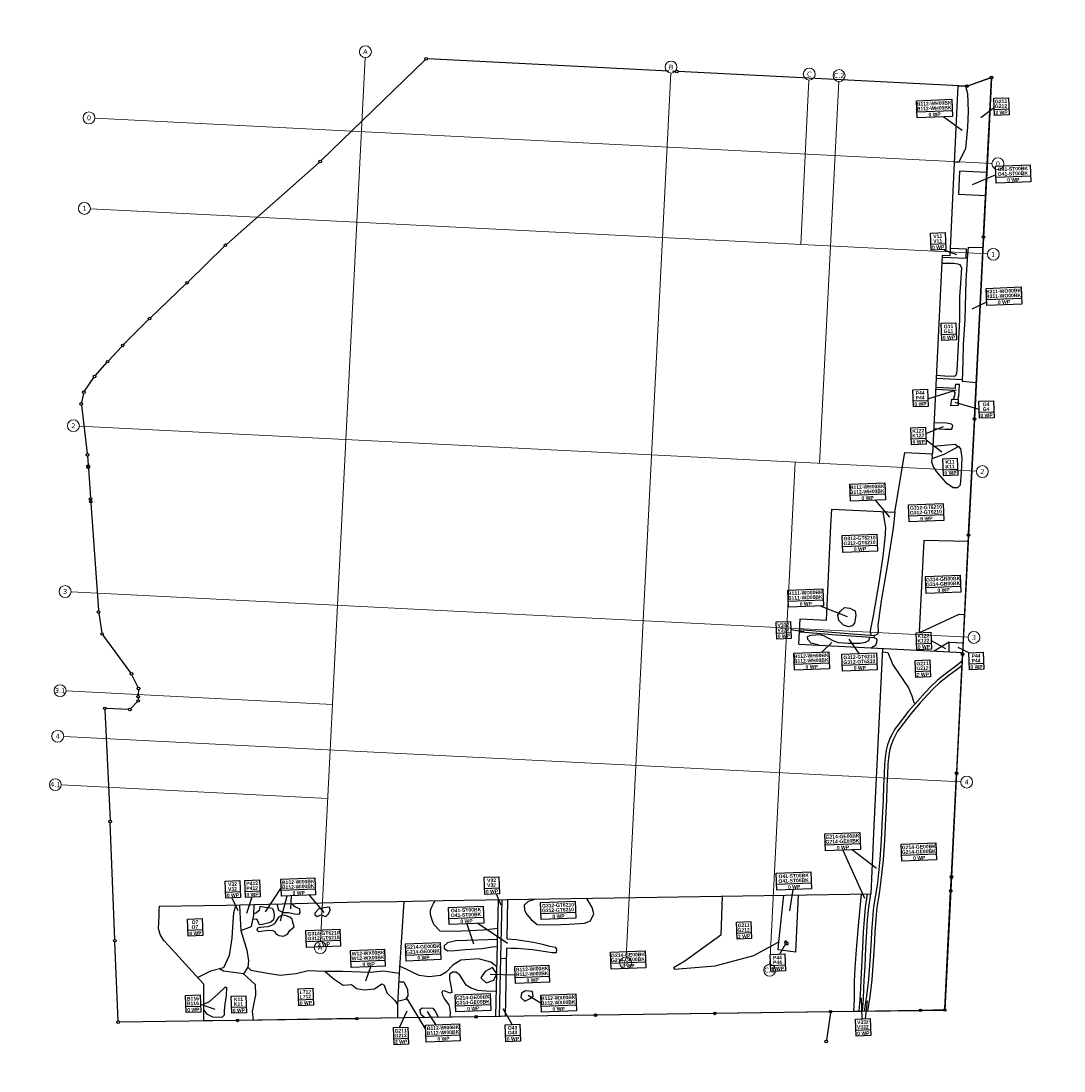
# Model space of a CAD drawing. Header units: millimetres. Extents: x 32690613 to 32693029, y 5343691 to 5344705.
import ezdxf
from ezdxf.enums import TextEntityAlignment as Align

# ---------------------------------------------------------------- set-up
doc = ezdxf.new("R2010")
doc.units = ezdxf.units.MM
doc.header["$LTSCALE"] = 20
doc.layers.get('0').update_dxf_attribs({"lineweight": 18})
doc.layers.get('Defpoints').update_dxf_attribs({"color": 11, "lineweight": 18})
for name, color, linetype in [('03-Ausgleichsflächen_Grenze_GL', 253, 'Continuous'), ('03-Ausgleichsflächen_Grenze_GP', 253, 'Continuous'), ('03-Ausgleichsflächen_Linie', 6, 'Continuous'), ('03-Ausgleichsflächen_Text_weiß', 7, 'Continuous')]:
    doc.layers.add(name, color=color, linetype=linetype)
doc.layers.add('03-Ausgleichsflächen_Text_grau', color=7, linetype='Continuous', true_color=0x7f7f7f)
doc.layers.add('[Block] 03-Ausgleichsflächen_Neuherberg', color=7, linetype='Continuous', lineweight=18)
doc.styles.add('Arial_fett', font='arialbd.ttf')
doc.styles.add('Verdana', font='verdana.ttf')
doc.styles.add('VSN-Code', font='arialbd.ttf')

# ---------------------------------------------------------------- blocks, each defined once
blk = doc.blocks.new('A$C719F2CE8')
at = {"layer": '03-Ausgleichsflächen_Grenze_GL'}
for p, q in [((-403.91, 812.87), (-494.37, 731.75)), ((-200.22, 795.38), (-401.99, 813.51)), ((-194.74, 794.89), (-197.24, 795.11)), ((47.76, 773.11), (-192.54, 794.69)), ((68.71, 779.16), (49.92, 773.34)), ((57.93, 647.16), (69.67, 778.39)), ((-576.45, 664.69), (-496.05, 730.31)), ((-609.73, 634.62), (-578.13, 663.25)), ((44.32, 495.07), (57.73, 644.96)), ((-642.38, 605.77), (-611.38, 633.15)), ((-665.7, 584.26), (-644.02, 604.29)), ((-678.92, 571.15), (-667.29, 582.73)), ((-690.31, 559.14), (-680.46, 569.57)), ((-699.98, 546.54), (-691.74, 557.46)), ((-700.92, 544.59), (-702.86, 536.97)), ((-703.04, 534.8), (-699.75, 494.1)), ((35.64, 398.16), (44.12, 492.87)), ((-699.63, 491.9), (-699.39, 484.6)), ((-699.34, 482.68), (-699.36, 483.5)), ((-699.31, 481.58), (-698.53, 456.95)), ((-698.5, 455.85), (-698.43, 453.71)), ((-698.4, 452.61), (-695.55, 362.16)), ((26.73, 298.57), (35.44, 395.96)), ((-695.39, 359.96), (-693.38, 343.57)), ((-692.63, 341.55), (-670.6, 308.99)), ((-669.54, 307.06), (-664.96, 296.65)), ((-664.6, 294.54), (-664.92, 289.92)), ((17.81, 198.98), (26.53, 296.37)), ((-666.05, 284.42), (-671.65, 279.04)), ((-665.08, 287.72), (-665.17, 286.28)), ((-693.46, 278.99), (-692.67, 186.32)), ((-673.55, 278.37), (-692.37, 280)), ((10.06, 112.39), (17.61, 196.78)), ((-692.54, 86.3), (-692.66, 184.12)), ((9.03, 100.9), (9.86, 110.19)), ((0.1, 1.1), (8.83, 98.7)), ((-692.54, 17.96), (-692.54, 84.09)), ((-593.67, 14.45), (-691.44, 16.82)), ((-493.71, 12.01), (-591.47, 14.39)), ((-393.74, 9.58), (-491.51, 11.95)), ((-293.78, 7.15), (-391.54, 9.52)), ((-193.81, 4.71), (-291.58, 7.09)), ((-96.67, 2.35), (-191.61, 4.65)), ((-95.77, 1.23), (-99.99, -21.46)), ((-94.47, 2.29), (-21.39, 0.52)), ((-19.19, 0.46), (-1.1, 0.03))]:
    blk.add_line(p, q, dxfattribs=at)
at = {"layer": '03-Ausgleichsflächen_Grenze_GP'}
for centre, radius in [((-403.09, 813.61), 1.1), ((-193.64, 794.79), 1.1), ((69.77, 779.49), 1.1), ((48.86, 773.01), 1.1), ((-495.19, 731.01), 1.1), ((-577.31, 663.99), 1.1), ((57.83, 646.06), 1.1), ((-610.55, 633.88), 1.1), ((-643.21, 605.04), 1.1), ((-666.51, 583.51), 1.1), ((-679.7, 570.37), 1.1), ((-691.07, 558.34), 1.1), ((-700.65, 545.66), 1.1), ((-703.13, 535.9), 1.1), ((-699.66, 493), 1.1), ((44.22, 493.97), 1.1), ((-699.36, 483.5), 1.1), ((-699.34, 482.68), 1.1), ((-698.51, 482.64), 0.11), ((-698.5, 455.85), 1.1), ((-698.43, 453.71), 1.1), ((35.54, 397.06), 1.1), ((-695.52, 361.06), 1.1), ((-693.25, 342.47), 1.1), ((-669.98, 308.07), 1.1), ((-664.52, 295.64), 1.1), ((26.63, 297.47), 1.1), ((-665.25, 285.18), 1.1), ((-665, 288.82), 1.1), ((-693.47, 280.09), 1.1), ((-672.45, 278.28), 1.1), ((17.71, 197.88), 1.1), ((-692.66, 185.22), 1.1), ((9.96, 111.29), 1.1), ((8.93, 99.8), 1.1), ((-692.54, 85.2), 1.1), ((-692.54, 16.85), 1.1), ((-592.57, 14.42), 1.1), ((-492.61, 11.98), 1.1), ((-392.64, 9.55), 1.1), ((-292.68, 7.12), 1.1), ((-192.71, 4.68), 1.1), ((-95.57, 2.32), 1.1), ((-20.29, 0.49), 1.1), ((0, 0), 1.1), ((-100.19, -22.55), 1.1)]:
    blk.add_circle(centre, radius, dxfattribs=at)
at = {"layer": '03-Ausgleichsflächen_Linie', "flags": 128}
for points in [[(-110.11, 311.11), (-108.25, 332.4), (-86.34, 330.47), (-84.22, 354.78), (-79.47, 409.18), (-78.25, 423.24), (-25.54, 418.64), (-15.22, 468.13), (8.3, 466.08), (14.32, 535.13), (22.81, 632.15), (29.16, 631.6), (34.37, 691.31), (41.55, 773.67), (48.86, 773.01), (69.77, 779.49), (65.06, 726.86), (57.83, 646.06), (44.22, 493.97), (35.54, 397.06), (32.02, 357.73), (26.63, 297.47), (17.71, 197.88), (14.67, 163.88), (9.96, 111.29), (0, 0), (-20.29, 0.49), (-95.57, 2.32), (-192.71, 4.68), (-292.68, 7.12), (-392.64, 9.55), (-492.61, 11.98), (-592.57, 14.42), (-620.57, 15.1), (-619.92, 34.46), (-619.53, 45.7), (-619.68, 46.12), (-628.8, 56.9), (-647.64, 79.18), (-651.52, 83.72), (-651.53, 83.74), (-654.49, 88.79), (-655.16, 91.89), (-655.63, 93.86), (-654.69, 104.67), (-654.39, 109.22), (-654.17, 112.57), (-616.85, 111.76), (-598.26, 111.42), (-551.4, 110.57), (-518.89, 110.08), (-485.93, 109.57), (-455.1, 108.9), (-416.51, 108.06), (-57.88, 99.75), (-57.32, 106.2), (-52.93, 156.53), (-39.99, 304.82)], [(47.67, 773.12), (49.19, 766.71), (49.11, 751.68), (48.09, 738.69), (46.71, 729.48), (45.55, 720.89), (42.07, 713.86), (39.16, 709.36), (35.98, 709.75)], [(62.66, 700.04), (39.78, 701.95), (38.18, 682.78), (60.94, 680.85)], [(46.92, 524.11), (35.45, 525.76), (36.59, 542.88), (37.53, 556.82), (39.67, 577.63), (41.81, 610.27), (44.03, 632.16), (44.97, 638.23), (57.06, 637.4)], [(22.24, 625.7), (27.42, 625.34), (32.2, 625.13), (35.48, 624.56), (36.75, 623.89), (37.81, 622.51), (38.27, 621.05), (37.5, 612.33), (35.84, 596.47), (35.08, 577.56), (31.15, 535.15), (30.34, 531.64), (28.95, 530.16), (20.72, 530.94), (14.01, 531.58)], [(13.83, 529.5), (35.56, 527.39)], [(13.03, 520.34), (28.2, 518.93), (28.03, 517.08), (28.66, 517.02), (28.35, 513.64), (27.83, 513.53), (27.67, 511.2), (31.17, 510.83), (31.54, 513.27), (31.88, 513.32), (32.94, 523.33), (29.64, 523.48), (29.2, 522.42), (29.03, 520.05), (13.16, 521.49)], [(31.17, 510.83), (31.01, 505.72), (24.9, 505.72), (25.84, 511.35), (27.67, 511.2)], [(10.16, 487.42), (19.17, 486.45), (25.03, 486.24), (25.03, 486.24), (25.97, 489.17), (24.92, 490.52), (20.84, 491.36), (10.57, 492.12)], [(30.12, 439.07), (27.79, 436.94), (24.24, 436.94), (19.06, 441), (14.39, 446.78), (10.83, 451.15), (8.19, 455.81), (7.28, 459.36), (7.48, 462.41), (17.74, 465.65), (26.27, 469.61), (30.12, 471.54), (31.65, 469.51), (32.46, 461.8), (31.24, 449.73), (30.12, 439.07)], [(8.88, 472.69), (21.22, 473.29), (26.9, 473.68), (30.12, 471.54)], [(7.49, 466.15), (7.48, 462.41)], [(-49.28, 316.29), (-49.83, 319.92), (-46.71, 332.51), (-40.52, 361.54), (-36.8, 382), (-34.54, 396.99), (-33.47, 405.71), (-34.05, 410.89), (-35.08, 419.48)], [(-25.54, 418.64), (-27.4, 405.23), (-33.72, 373.69), (-39.71, 344.84), (-43.28, 324.13), (-43.34, 320.47), (-43.57, 317.63), (-43.96, 316.82), (-44.73, 316.31), (-45.55, 316.16), (-46.67, 315.99)], [(35.06, 391.72), (-2.13, 393.88), (-8.92, 317.93), (-8.41, 317.53), (-7.39, 317.49), (25.19, 331.06), (29.59, 330.55)], [(-75.89, 329.72), (-76.52, 334.25), (-74.48, 337.08), (-70.76, 340.35), (-66.26, 339.68), (-61.95, 337.34), (-61.54, 333.36), (-62.88, 327.05), (-64.89, 324.67), (-67.9, 323.92), (-72.21, 325.52), (-75.89, 329.72)], [(-109.03, 323.47), (-68.53, 318.47), (-46.67, 315.99), (-47.04, 313.97), (-57.81, 315.33), (-78.37, 317.36), (-104.83, 320.64), (-109.24, 321.14)], [(-93.09, 309.58), (-99.78, 311.57), (-102.41, 314.73), (-102.71, 317.3), (-99.75, 318.17), (-95.66, 318.36), (-92.14, 318.5), (-89.25, 317.54), (-81.46, 313.03), (-77.24, 311.34), (-68.69, 310.32), (-58.65, 310.08), (-54.15, 310.57), (-51.32, 311.89), (-50.43, 314.4)], [(-110.11, 311.11), (26.75, 298.83)], [(-47.04, 313.97), (-45.42, 313.55), (-44.66, 312.55), (-44.97, 309.97), (-45.99, 307.5), (-49.56, 305.68)], [(-40.25, 301.9), (-35.82, 301.2), (-32.16, 290.74), (-19.81, 271.11), (-17.12, 264.09), (-15.7, 258.48), (-14.79, 257.47)], [(15.87, 308), (2.81, 300.98)], [(15.43, 299.85), (15.87, 308), (27.46, 306.78)], [(26.11, 291.66), (19.03, 286.6), (12.81, 282.39), (4.63, 276.39), (-1.11, 271.49), (-5.75, 266.86), (-12.51, 259.91), (-20.74, 251.1), (-27.67, 242.87), (-32.73, 236.63), (-34.77, 233.16), (-36.96, 229.18), (-39.13, 223.95), (-40.45, 219.51), (-41.63, 213.37), (-42.47, 207.9), (-43.05, 199.62), (-43.95, 189.49), (-44.67, 177.94), (-46.1, 162.65), (-47.62, 144.55), (-49.48, 128.11), (-52.23, 108.81), (-54.22, 98.41), (-55.99, 90.4), (-56.73, 85.83), (-57.45, 78.01), (-58.7, 68.27), (-59.37, 60.55), (-60.58, 47.82), (-62.78, 27.94), (-64.97, 14.31), (-67.46, 1.64)], [(25.78, 287.99), (20.63, 284.31), (14.42, 280.11), (6.36, 274.2), (0.78, 269.44), (-3.76, 264.9), (-10.49, 257.98), (-18.65, 249.25), (-25.52, 241.09), (-30.43, 235.04), (-32.34, 231.78), (-34.44, 227.97), (-36.49, 223.01), (-37.74, 218.85), (-38.88, 212.89), (-39.69, 207.59), (-40.26, 199.39), (-41.17, 189.27), (-41.89, 177.73), (-43.32, 162.41), (-44.85, 144.28), (-46.71, 127.75), (-49.48, 108.35), (-51.48, 97.85), (-53.25, 89.87), (-53.96, 85.48), (-54.68, 77.71), (-55.92, 67.97), (-56.59, 60.3), (-57.8, 47.53), (-60.01, 27.56), (-62.22, 13.81), (-64.63, 1.57)], [(-590.24, 111.27), (-592.43, 104.76), (-593.25, 96.99), (-594.46, 83.47), (-597.47, 69.07), (-602.48, 58.81), (-613.35, 56.66), (-624.31, 51.6)], [(-587.16, 111.22), (-587.11, 104.65), (-586.79, 89.47), (-577.6, 92.67), (-575.34, 101.95), (-574.73, 110.99)], [(-559.58, 107.11), (-558.51, 104.17), (-558.33, 101.04), (-558.95, 97.56), (-561.28, 95.6), (-563.87, 94.79), (-568.33, 93.99), (-571.01, 93.72), (-571.01, 93.72), (-572.35, 96.94), (-572.62, 98.36), (-573.69, 98.63), (-576.23, 98.28)], [(-559.58, 107.11), (-565.39, 108), (-569.94, 108.99), (-570.66, 105.86), (-572.98, 103.99), (-575.26, 103.22)], [(-555.74, 110.65), (-554.47, 105.49), (-550.84, 103.26), (-546.16, 103.09), (-541.32, 101.76), (-537.36, 101.42), (-536.53, 102.87), (-536.53, 105.88), (-539.59, 106.94), (-541.26, 108.33), (-542.82, 110.44)], [(-513.21, 106.43), (-520.74, 105.32), (-524.23, 101.83), (-524.19, 100.28), (-522.42, 98.77), (-519.21, 100.16), (-515.02, 98.63), (-513.21, 100.44), (-511.39, 103.37), (-511.53, 106.02), (-513.21, 106.43)], [(-449.4, 108.77), (-455.7, 48.75)], [(-371.54, 82.92), (-383.62, 81.98), (-394.69, 81.88), (-402.01, 81.88), (-412.69, 82.08), (-419.91, 82.47), (-424.75, 88.01), (-426.14, 91.86), (-427.32, 96.7), (-427.32, 100.55), (-425.74, 103.81), (-424.59, 105.91), (-423.1, 108.2)], [(-376.08, 9.15), (-370.06, 106.98)], [(-373.08, 9.07), (-367.06, 106.91)], [(-364.08, 73.99), (-362.06, 106.79)], [(-338.88, 106.26), (-345.23, 104.58), (-348.58, 101.68), (-348.46, 97.35), (-346.91, 93.56), (-343.34, 89.34), (-338.47, 85.05)], [(-570.77, 91.36), (-572.65, 91), (-573.28, 89.3), (-571.66, 88.13), (-564.03, 88.94), (-559.9, 88.67), (-558.19, 87.68), (-557.48, 85.62), (-555.14, 84.09), (-551.28, 83.55), (-547.87, 84.99), (-545.8, 87.87), (-541.85, 90.92), (-542.74, 93.7), (-543.28, 97.29), (-545.17, 99.08), (-549.03, 100.7), (-551.72, 100.97), (-554.78, 99.53), (-557.2, 96.03), (-558.46, 93.97), (-560.88, 92.71), (-564.12, 91.91), (-570.77, 91.36)], [(-338.47, 85.05), (-325.12, 84.08), (-311.61, 84.08), (-298.75, 84.57), (-293.55, 86.19), (-290.62, 91.88), (-291.75, 97.25), (-294.52, 102.29), (-296.28, 105.27)], [(-182.48, 102.63), (-185.1, 70.1), (-216.08, 49.29), (-225.71, 44.09), (-224.86, 43.14), (-190.75, 44.45), (-158.11, 51.99), (-136.62, 62.64), (-131.03, 101.44)], [(-118.89, 101.16), (-123.16, 53.3), (-137.44, 55.76), (-136.62, 62.64)], [(-66.06, 99.94), (-69.61, 73.3), (-72.21, 53.48), (-73.88, 37.86), (-74.82, 26.88), (-75.55, 12.2), (-76.34, 1.85)], [(-60.99, 99.82), (-63.12, 88.41), (-64.54, 78.06), (-65.63, 68.07), (-66.84, 55.04), (-68.25, 39.2), (-69.39, 27.7), (-69.91, 20.62), (-70.65, 11.73), (-71.81, 1.74)], [(-58.33, 99.76), (-60.45, 88.34), (-61.88, 78), (-62.96, 68.01), (-64.17, 54.98), (-65.59, 39.13), (-66.72, 27.64), (-67.24, 20.55), (-67.98, 11.67), (-69.15, 1.68)], [(-586.79, 89.47), (-582.37, 72.86), (-581.33, 64.05), (-582.23, 58.63), (-585.91, 53.11), (-602.56, 56.18), (-605.8, 58.15)], [(-372.11, 73.77), (-388.71, 73.68), (-407.11, 73.88), (-413.99, 72.4), (-416.94, 70.24), (-417.04, 67.88), (-413.99, 65.72), (-408.29, 65.82), (-399.34, 66.21), (-385.37, 66.7), (-376.71, 67.78), (-372.48, 67.75)], [(-364.08, 73.99), (-356.48, 73.09), (-347.64, 71.28), (-342.11, 70.28), (-334.68, 68.37), (-330.06, 66.77), (-324.03, 65.26), (-323.03, 63.56), (-323.43, 60.65), (-326.84, 60.65), (-331.97, 61.85), (-343.12, 63.86), (-356.17, 65.56), (-361.1, 65.76), (-364.56, 66.06)], [(-368.07, 8.95), (-364.56, 66.06)], [(-131.62, 62.9), (-131.9, 61.5), (-130.71, 61.4), (-130.84, 60), (-128.99, 59.96), (-128.9, 61.59), (-130.06, 61.65), (-130.12, 62.84), (-131.62, 62.9)], [(-585.91, 53.11), (-579.9, 47.39), (-576.62, 43.85), (-576.62, 35.36), (-579.81, 21.38), (-579.31, 14.1)], [(-582.23, 58.63), (-579.74, 56.13), (-564.12, 52.58), (-555.18, 50.88), (-541.97, 51.87), (-531.61, 54), (-517.69, 52.86), (-510.16, 45.91), (-502.78, 40.52), (-495.96, 40.66), (-491.7, 37.12), (-485.45, 35.98), (-476.79, 36.41), (-470.54, 40.24), (-468.41, 39.24), (-466.43, 32.58), (-460.04, 26.03), (-458.01, 22.4), (-458.45, 11.15)], [(-517.69, 52.86), (-502.84, 52.25), (-479.81, 50.36), (-468.74, 51.17), (-455.7, 48.75), (-458.01, 22.4)], [(-373.51, 50.93), (-378.43, 54.83), (-388.8, 58.16), (-403.48, 57.67), (-410.52, 53.56), (-416.29, 47.99), (-420.99, 45.25), (-430.68, 44.57), (-439, 46.13), (-445.16, 49.45), (-449.17, 51.61), (-455.08, 54.62)], [(-370.07, 58.06), (-365.09, 57.58)], [(-374.79, 30.02), (-383.37, 30.72), (-390.14, 31.71), (-395.74, 33.85), (-399.87, 36.49), (-402.01, 40.28), (-404.81, 44.89), (-407.95, 47.7), (-410.92, 47.86), (-413.55, 46.05), (-413.72, 41.93), (-412.4, 34.84), (-412.07, 30.89), (-413.87, 30.28), (-416.21, 31.38), (-418.6, 32.36), (-419.9, 32.29), (-420.48, 31.19), (-419.9, 28.73), (-418.35, 25.36), (-415.1, 20.57), (-414.52, 18.3), (-414.26, 13.9), (-414.47, 10.08)], [(-377.12, 50.5), (-383.61, 47.17), (-387.49, 42.18), (-382.96, 37.74), (-376.47, 39.77), (-373.88, 44.86), (-377.12, 50.5)], [(-620.1, 29.1), (-615.23, 31.3), (-607.9, 37.31), (-601.51, 42.92), (-600.57, 42.37), (-601.18, 35.76), (-602.56, 28.44), (-603.33, 23.15), (-603.55, 19.35), (-605.42, 17.48), (-612.97, 18.03), (-617.54, 20.4), (-620.26, 24.36)], [(-456.34, 41.39), (-451.93, 41.38), (-449.27, 34.79), (-448.95, 29.44), (-451.23, 26.52), (-457.79, 24.93)], [(-344.59, 29.11), (-350.34, 29.79), (-353.93, 27.81), (-354.49, 24.23), (-351.27, 21.2), (-346.75, 23.18), (-344.22, 25.09), (-344.59, 29.11)], [(-435.76, 10.6), (-438.53, 13.01), (-439.45, 17.44), (-437.33, 19.01), (-428.65, 18.27), (-426.15, 14.86), (-424.49, 11.26), (-424.6, 10.33)]]:
    blk.add_lwpolyline(points, dxfattribs=at)
at = {"layer": '03-Ausgleichsflächen_Linie', "elevation": 491.6, "flags": 128}
blk.add_lwpolyline([(22.67, 630.66), (42.6, 628.84), (43.27, 636.42), (29.69, 637.66)], dxfattribs=at)
at = {"layer": '03-Ausgleichsflächen_Text_weiß'}
for p, q in [((6.26, 753.2), (35.72, 753.2)), ((70.88, 752.69), (83.13, 752.69)), ((70.02, 695.8), (99.11, 695.8)), ((13.46, 641.81), (25.71, 641.81)), ((58.23, 593.75), (87.69, 593.75)), ((19.53, 565.95), (31.78, 565.95)), ((-6.42, 511.12), (5.83, 511.12)), ((48.41, 499.45), (60.66, 499.45)), ((-9.22, 479.5), (3.04, 479.5)), ((16.37, 452.46), (28.62, 452.46)), ((-62.37, 434.21), (-32.92, 434.21)), ((-13.85, 415.08), (15.24, 415.08)), ((-70.44, 391.59), (-41.35, 391.59)), ((-1.8, 354.53), (27.3, 354.53)), ((-117.64, 347.55), (-88.19, 347.55)), ((-128.52, 321.23), (-116.27, 321.23)), ((-11.55, 307.6), (0.7, 307.6)), ((-114.74, 294.57), (-85.28, 294.57)), ((-74.47, 292.08), (-45.38, 292.08)), ((-13.3, 284.51), (-1.05, 284.51)), ((31.78, 289.09), (44.03, 289.09)), ((-94.48, 142.21), (-65.39, 142.21)), ((-30.94, 130.99), (-1.84, 130.99)), ((-598.27, 122.18), (-586.01, 122.18)), ((-581.76, 122.18), (-569.51, 122.18)), ((-551.69, 121.96), (-523.17, 121.96)), ((-381.21, 116.93), (-368.96, 116.93)), ((-136.66, 110.84), (-107.56, 110.84)), ((-630.94, 91.61), (-618.69, 91.61)), ((-412.13, 92.9), (-383.03, 92.9)), ((-334.97, 93.95), (-305.88, 93.95)), ((-532.21, 78.17), (-503.69, 78.17)), ((-171.58, 71.1), (-159.33, 71.1)), ((-449.26, 63.66), (-420.17, 63.66)), ((-495.46, 60.03), (-466.94, 60.03)), ((-277.96, 50.08), (-248.86, 50.08)), ((-358.65, 41.34), (-330.12, 41.34)), ((-144.35, 42.92), (-132.1, 42.92)), ((-635.14, 27.65), (-622.89, 27.65)), ((-540.68, 29.64), (-528.43, 29.64)), ((-597.01, 25.59), (-584.76, 25.59)), ((-409.27, 19.52), (-380.18, 19.52)), ((-337.79, 16.4), (-308.46, 16.4)), ((-462.23, -6), (-449.97, -6)), ((-435.23, -4.88), (-406.71, -4.88)), ((-368.49, -7.24), (-356.24, -7.24)), ((-74.93, -14), (-62.68, -14))]:
    blk.add_line(p, q, dxfattribs=at)
for points in [[(6.26, 748.16), (6.26, 762.46), (35.72, 762.46), (35.72, 748.16)], [(70.88, 747.66), (70.88, 761.96), (83.13, 761.96), (83.13, 747.66)], [(70.02, 690.77), (70.02, 705.07), (99.11, 705.07), (99.11, 690.77)], [(13.46, 636.77), (13.46, 651.08), (25.71, 651.08), (25.71, 636.77)], [(58.23, 588.71), (58.23, 603.02), (87.69, 603.02), (87.69, 588.71)], [(19.53, 560.92), (19.53, 575.22), (31.78, 575.22), (31.78, 560.92)], [(-6.42, 506.08), (-6.42, 520.39), (5.83, 520.39), (5.83, 506.08)], [(48.41, 494.42), (48.41, 508.72), (60.66, 508.72), (60.66, 494.42)], [(-9.22, 474.46), (-9.22, 488.77), (3.04, 488.77), (3.04, 474.46)], [(16.37, 447.42), (16.37, 461.73), (28.62, 461.73), (28.62, 447.42)], [(-62.37, 429.17), (-62.37, 443.48), (-32.92, 443.48), (-32.92, 429.17)], [(-13.85, 410.04), (-13.85, 424.34), (15.24, 424.34), (15.24, 410.04)], [(-70.44, 386.55), (-70.44, 400.86), (-41.35, 400.86), (-41.35, 386.55)], [(-1.8, 349.49), (-1.8, 363.8), (27.3, 363.8), (27.3, 349.49)], [(-117.64, 342.51), (-117.64, 356.82), (-88.19, 356.82), (-88.19, 342.51)], [(-128.52, 316.19), (-128.52, 330.49), (-116.27, 330.49), (-116.27, 316.19)], [(-11.55, 302.57), (-11.55, 316.87), (0.7, 316.87), (0.7, 302.57)], [(-114.74, 289.53), (-114.74, 303.84), (-85.28, 303.84), (-85.28, 289.53)], [(-74.47, 287.04), (-74.47, 301.35), (-45.38, 301.35), (-45.38, 287.04)], [(-13.3, 279.47), (-13.3, 293.78), (-1.05, 293.78), (-1.05, 279.47)], [(31.78, 284.06), (31.78, 298.36), (44.03, 298.36), (44.03, 284.06)], [(-94.48, 137.18), (-94.48, 151.48), (-65.39, 151.48), (-65.39, 137.18)], [(-30.94, 125.96), (-30.94, 140.26), (-1.84, 140.26), (-1.84, 125.96)], [(-598.27, 117.15), (-598.27, 131.45), (-586.01, 131.45), (-586.01, 117.15)], [(-581.76, 117.15), (-581.76, 131.45), (-569.51, 131.45), (-569.51, 117.15)], [(-551.69, 116.92), (-551.69, 131.23), (-523.17, 131.23), (-523.17, 116.92)], [(-381.21, 111.89), (-381.21, 126.2), (-368.96, 126.2), (-368.96, 111.89)], [(-136.66, 105.81), (-136.66, 120.11), (-107.56, 120.11), (-107.56, 105.81)], [(-630.94, 86.57), (-630.94, 100.87), (-618.69, 100.87), (-618.69, 86.57)], [(-412.13, 87.87), (-412.13, 102.17), (-383.03, 102.17), (-383.03, 87.87)], [(-334.97, 88.92), (-334.97, 103.22), (-305.88, 103.22), (-305.88, 88.92)], [(-532.21, 73.13), (-532.21, 87.43), (-503.69, 87.43), (-503.69, 73.13)], [(-171.58, 66.06), (-171.58, 80.36), (-159.33, 80.36), (-159.33, 66.06)], [(-449.26, 58.63), (-449.26, 72.93), (-420.17, 72.93), (-420.17, 58.63)], [(-495.46, 54.99), (-495.46, 69.3), (-466.94, 69.3), (-466.94, 54.99)], [(-277.96, 45.04), (-277.96, 59.35), (-248.86, 59.35), (-248.86, 45.04)], [(-358.65, 36.3), (-358.65, 50.61), (-330.12, 50.61), (-330.12, 36.3)], [(-144.35, 37.88), (-144.35, 52.19), (-132.1, 52.19), (-132.1, 37.88)], [(-635.14, 22.61), (-635.14, 36.92), (-622.89, 36.92), (-622.89, 22.61)], [(-540.68, 24.61), (-540.68, 38.91), (-528.43, 38.91), (-528.43, 24.61)], [(-597.01, 20.55), (-597.01, 34.86), (-584.76, 34.86), (-584.76, 20.55)], [(-409.27, 14.48), (-409.27, 28.79), (-380.18, 28.79), (-380.18, 14.48)], [(-337.79, 11.36), (-337.79, 25.67), (-308.46, 25.67), (-308.46, 11.36)], [(-462.23, -11.04), (-462.23, 3.27), (-449.97, 3.27), (-449.97, -11.04)], [(-435.23, -9.92), (-435.23, 4.39), (-406.71, 4.39), (-406.71, -9.92)], [(-368.49, -12.28), (-368.49, 2.03), (-356.24, 2.03), (-356.24, -12.28)], [(-74.93, -19.04), (-74.93, -4.74), (-62.68, -4.74), (-62.68, -19.04)]]:
    blk.add_lwpolyline(points, close=True, dxfattribs=at)
for points in [[(28.44, 748.16), (43.31, 736.19)], [(71.1, 754.35), (59.36, 746.07)], [(70.02, 697.84), (50.03, 690.26)], [(24.06, 636.77), (34.5, 632.46)], [(58.23, 591.57), (45.68, 585.99)], [(5.83, 512.53), (30.19, 519.11)], [(48.41, 501.93), (28.6, 508.38)], [(3.04, 483.4), (18.03, 488.85)], [(3.04, 478.01), (15.82, 467.59)], [(-41.43, 429.17), (-30.11, 414.42)], [(-90.95, 342.51), (-68.84, 332.78)], [(-116.27, 323.75), (-105.43, 321.65)], [(-91.25, 303.84), (-82.39, 311.42)], [(-59.91, 301.35), (-67.74, 313.6)], [(0.7, 309.98), (12.58, 302.68)], [(31.78, 298.36), (23.16, 303.26)], [(-80.06, 137.18), (-63.58, 96.27)], [(-71.89, 137.18), (-52.47, 120.94)], [(-551.69, 124.19), (-565.65, 104.52)], [(-593.2, 117.15), (-588.67, 106.53)], [(-576.43, 117.15), (-581.41, 103.55)], [(-547.22, 116.92), (-553.45, 96.1)], [(-543.6, 116.92), (-544.39, 106.01)], [(-528.32, 116.92), (-516.75, 102.08)], [(-371.76, 111.89), (-368.15, 102.67)], [(-123.23, 105.81), (-126.71, 88.21)], [(-397.25, 87.87), (-392.36, 70.74)], [(-388.03, 87.87), (-363.93, 70.17)], [(-479.4, 54.99), (-483.9, 43.1)], [(-136.14, 52.19), (-130.42, 61.54)], [(-358.65, 43.25), (-379.53, 44.53)], [(-622.89, 29.28), (-611.02, 24.58)], [(-435.23, 1.22), (-450.12, 27.94)], [(-337.79, 18.57), (-348.35, 25.73)], [(-457.05, 3.27), (-450.13, 16.79)], [(-433.47, 15.62), (-426.76, 4.39)], [(-362.63, 2.03), (-369.76, 15.51)], [(-69.46, -4.74), (-69.39, 12.82)], [(-66.71, -4.74), (-64.23, 10.07)]]:
    blk.add_lwpolyline(points, dxfattribs=at)
at = {"layer": '03-Ausgleichsflächen_Text_grau', "style": 'VSN-Code'}
for s, p in [('B112-WH00BK', (20.86, 759.65)), ('G211', (76.91, 759.15)), ('O41-ST00BK', (84.61, 702.26)), ('V11', (19.49, 648.26)), ('B211-WO00BK', (72.83, 600.2)), ('G11', (25.56, 572.41)), ('P44', (-0.38, 517.57)), ('G4', (54.45, 505.91)), ('K122', (-3.18, 485.95)), ('K11', (22.41, 458.91)), ('B112-WH00BK', (-47.78, 440.67)), ('G312-GT6210', (0.75, 421.53)), ('G312-GT6210', (-55.84, 398.05)), ('G314-GB00BK', (12.8, 360.98)), ('B111-WD00BK', (-103.05, 354)), ('V332', (-122.48, 327.68)), ('K122', (-5.51, 314.06)), ('B112-WH00BK', (-100.14, 301.02)), ('G312-GT6210', (-59.87, 298.53)), ('G211', (-7.27, 290.96)), ('P44', (37.82, 295.55)), ('G214-GE00BK', (-79.88, 148.67)), ('G214-GE00BK', (-16.34, 137.45)), ('V32', (-592.23, 128.64)), ('P412', (-575.73, 128.64)), ('B112-WI00BK', (-537.09, 128.41)), ('V32', (-375.18, 123.38)), ('O41-ST00BK', (-122.06, 117.3)), ('O7', (-624.9, 98.06)), ('O41-ST00BK', (-397.53, 99.36)), ('G312-GT6210', (-320.37, 100.41)), ('G314-GT6210', (-517.61, 84.62)), ('G214-GE00BK', (-434.66, 70.12)), ('G211', (-165.55, 77.55)), ('W12-WX00BK', (-480.86, 66.48)), ('G214-GE00BK', (-263.36, 56.53)), ('B112-WI00BK', (-344.05, 47.79)), ('P44', (-138.32, 49.37)), ('B116', (-629.1, 34.1)), ('L712', (-534.65, 36.1)), ('K11', (-590.98, 32.05)), ('G214-GE00BK', (-394.67, 25.97)), ('B112-WX00BK', (-323.19, 22.86)), ('G211', (-456.19, 0.45)), ('B112-WI00BK', (-420.63, 1.57)), ('O43', (-362.46, -0.78)), ('V332', (-68.9, -7.55))]:
    blk.add_text(s, height=3, dxfattribs=at).set_placement(p, align=Align.MIDDLE_CENTER)
at = {"layer": '03-Ausgleichsflächen_Text_weiß', "style": 'Arial_fett'}
for s, p in [('B112-WH00BK', (20.66, 755.66)), ('0 WP', (20.86, 750.38)), ('G212', (76.71, 755.16)), ('2 WP', (76.91, 749.88)), ('O41-ST00BK', (84.41, 698.27)), ('0 WP', (84.61, 692.99)), ('V11', (19.29, 644.28)), ('0 WP', (19.49, 639)), ('B211-WO00BK', (72.63, 596.22)), ('0 WP', (72.83, 590.94)), ('0 WP', (25.56, 563.14)), ('G11', (25.36, 568.42)), ('P44', (-0.58, 513.59)), ('0 WP', (-0.38, 508.31)), ('G4', (54.25, 501.92)), ('0 WP', (54.45, 496.64)), ('K122', (-3.38, 481.97)), ('0 WP', (-3.18, 476.69)), ('0 WP', (22.41, 449.65)), ('K11', (22.21, 454.93)), ('B112-WH00BK', (-47.98, 436.68)), ('0 WP', (-47.78, 431.4)), ('G312-GT6210', (0.55, 417.54)), ('0 WP', (0.75, 412.26)), ('G312-GT6210', (-56.04, 394.06)), ('0 WP', (-55.84, 388.78)), ('G314-GB00BK', (12.6, 356.99)), ('0 WP', (12.8, 351.71)), ('B111-WD00BK', (-103.25, 350.02)), ('0 WP', (-103.05, 344.73)), ('V332', (-122.69, 323.69)), ('0 WP', (-122.48, 318.41)), ('K122', (-5.71, 310.07)), ('0 WP', (-5.51, 304.79)), ('B112-WH00BK', (-100.34, 297.04)), ('0 WP', (-100.14, 291.76)), ('G312-GT6210', (-60.07, 294.54)), ('0 WP', (-59.87, 289.26)), ('P44', (37.62, 291.56)), ('G212', (-7.47, 286.98)), ('2 WP', (-7.27, 281.69)), ('0 WP', (37.82, 286.28)), ('G214-GE00BK', (-80.08, 144.68)), ('0 WP', (-79.88, 139.4)), ('G214-GE00BK', (-16.54, 133.46)), ('V32', (-592.43, 124.65)), ('P412', (-575.93, 124.65)), ('B112-WI00BK', (-537.29, 124.43)), ('0 WP', (-16.34, 128.18)), ('0 WP', (-592.23, 119.37)), ('0 WP', (-575.73, 119.37)), ('0 WP', (-537.09, 119.15)), ('0 WP', (-375.18, 114.12)), ('V32', (-375.38, 119.4)), ('O41-ST00BK', (-122.26, 113.31)), ('0 WP', (-122.06, 108.03)), ('O41-ST00BK', (-397.73, 95.37)), ('G312-GT6210', (-320.58, 96.42)), ('0 WP', (-624.9, 88.79)), ('O7', (-625.11, 94.07)), ('0 WP', (-397.53, 90.09)), ('0 WP', (-320.37, 91.14)), ('G312-GT6210', (-517.81, 80.63)), ('2 WP', (-517.61, 75.35)), ('G212', (-165.75, 73.56)), ('W12-WX00BK', (-481.06, 62.5)), ('G214-GE00BK', (-434.86, 66.13)), ('0 WP', (-434.66, 60.85)), ('2 WP', (-165.55, 68.28)), ('0 WP', (-480.86, 57.22)), ('G214-GE00BK', (-263.56, 52.55)), ('B112-WI00BK', (-344.25, 43.81)), ('0 WP', (-263.36, 47.27)), ('P44', (-138.52, 45.39)), ('0 WP', (-344.05, 38.53)), ('0 WP', (-138.32, 40.1)), ('B116', (-629.31, 30.12)), ('K11', (-591.18, 28.06)), ('0 WP', (-534.65, 26.83)), ('L712', (-534.85, 32.11)), ('0 WP', (-629.1, 24.83)), ('0 WP', (-590.98, 22.78)), ('G214-GE00BK', (-394.87, 21.99)), ('0 WP', (-394.67, 16.71)), ('B112-WX00BK', (-323.39, 18.87)), ('0 WP', (-323.19, 13.59)), ('G212', (-456.39, -3.54)), ('2 WP', (-456.19, -8.82)), ('B112-WI00BK', (-420.84, -2.41)), ('0 WP', (-420.63, -7.69)), ('0 WP', (-362.46, -10.05)), ('O43', (-362.66, -4.77)), ('V332', (-69.1, -11.54)), ('0 WP', (-68.9, -16.82))]:
    blk.add_text(s, height=3, dxfattribs=at).set_placement(p, align=Align.MIDDLE_CENTER)
blk = doc.blocks.new('A$C78070446')
for p, q in [((4469733.77, 5343068.96), (4469667.48, 5342330.09)), ((4469989.15, 5343046.05), (4469922.86, 5342307.18)), ((4470104.68, 5343035.69), (4470092.34, 5342898.17)), ((4470129.58, 5343033.45), (4470100.95, 5342714.26)), ((4469505.56, 5343027.12), (4470255.14, 5342959.86)), ((4469498.77, 5342951.42), (4470248.35, 5342884.17)), ((4469482.47, 5342769.75), (4470232.05, 5342702.5)), ((4470080.73, 5342716.08), (4470043.07, 5342296.4)), ((4469470.04, 5342631.21), (4470219.62, 5342563.96)), ((4469685.27, 5342528.36), (4469462.61, 5342548.34)), ((4469459.19, 5342510.29), (4470208.78, 5342443.04)), ((4469678.22, 5342449.78), (4469455.56, 5342469.75))]:
    blk.add_line(p, q)
for centre in [(4469734.22, 5343073.94), (4469989.59, 5343051.03), (4470105.13, 5343040.67), (4470130.03, 5343038.43), (4469500.58, 5343027.56), (4470260.12, 5342959.42), (4469493.79, 5342951.87), (4470253.33, 5342883.72), (4469477.49, 5342770.2), (4470237.03, 5342702.05), (4469465.06, 5342631.65), (4470224.6, 5342563.51), (4469457.63, 5342548.79), (4469454.21, 5342510.74), (4469450.58, 5342470.2), (4470213.76, 5342442.59), (4469667.04, 5342325.11), (4469922.41, 5342302.2), (4470042.63, 5342291.42)]:
    blk.add_circle(centre, 5)
at = {"char_height": 4, "attachment_point": 5, "rotation": 354.86, "line_spacing_factor": 0.252012, "style": 'Verdana'}
for s, insert in [('A', (4469734.22, 5343073.94)), ('B', (4469989.59, 5343051.03)), ('C', (4470105.13, 5343040.67)), ('C.2', (4470130.03, 5343038.43)), ('0', (4469500.58, 5343027.56)), ('1', (4469493.79, 5342951.87)), ('0', (4470260.12, 5342959.42)), ('1', (4470253.33, 5342883.72)), ('2', (4469477.49, 5342770.2)), ('2', (4470237.03, 5342702.05)), ('3', (4469465.06, 5342631.65)), ('3', (4470224.6, 5342563.51)), ('3.1', (4469457.63, 5342548.79)), ('4', (4469454.21, 5342510.74)), ('4.1', (4469450.58, 5342470.2)), ('4', (4470213.76, 5342442.59)), ('A', (4469667.04, 5342325.11)), ('B', (4469922.41, 5342302.2)), ('C.1', (4470042.63, 5342291.42))]:
    blk.add_mtext(s, dxfattribs=dict(at, insert=insert))

msp = doc.modelspace()

# ---------------------------------------------------------------- block references
at = {"layer": '[Block] 03-Ausgleichsflächen_Neuherberg', "rotation": 2.237485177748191}
msp.add_blockref('A$C719F2CE8', (32692929.43, 5343741.84), dxfattribs=at)
at = {"layer": 'Defpoints', "rotation": 2.237485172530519}
msp.add_blockref('A$C78070446', (28434719.52, -168960.66), dxfattribs=at)

doc.saveas('drawing.dxf')
